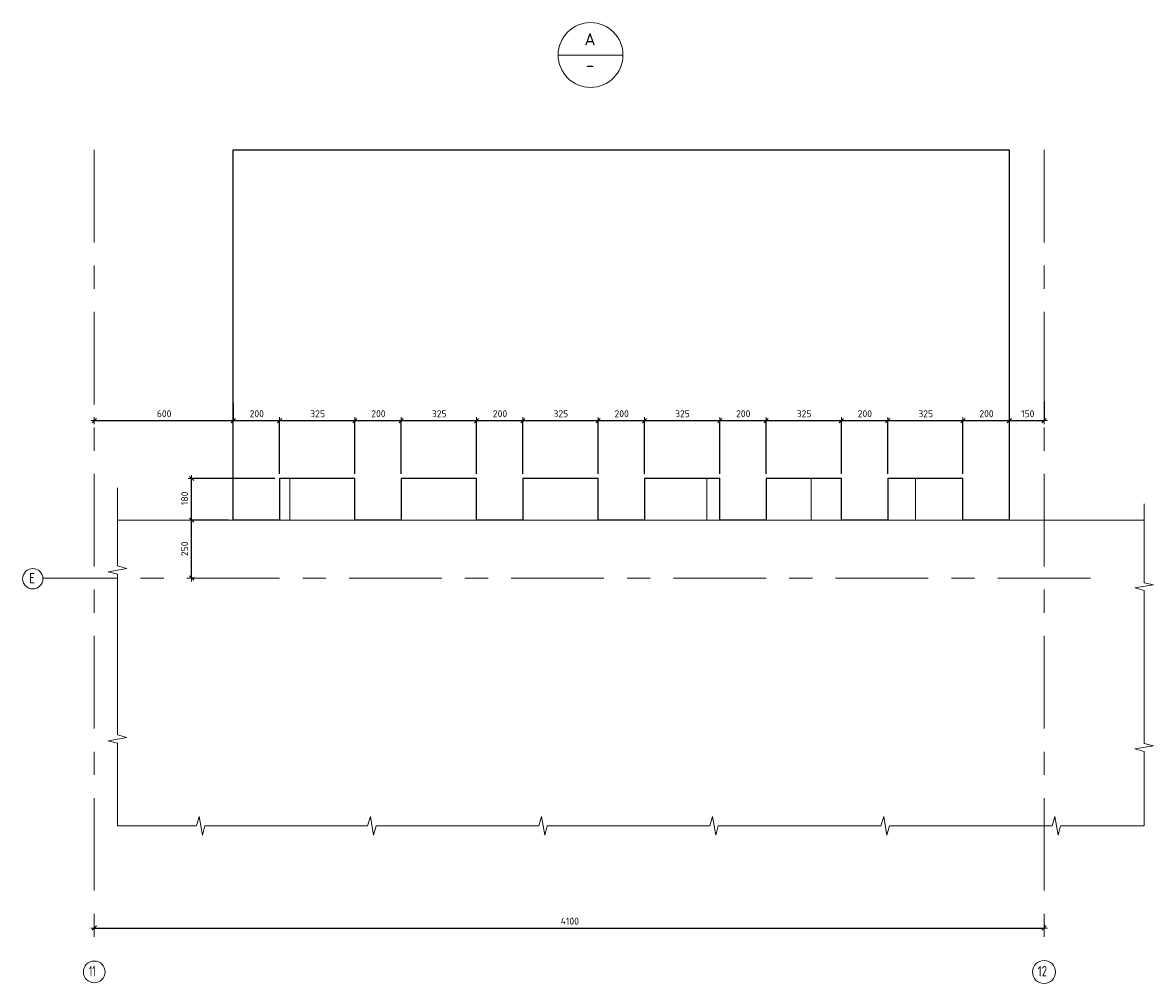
# Model space of a CAD drawing. Header units: metres. Extents: x -38 to 97, y -15 to 21.
# Tile 13 of 114: x 72.65 to 77.53, y -7.85 to -3.7. Entities that reach past the tile are written whole.
import ezdxf

# ---------------------------------------------------------------- set-up
doc = ezdxf.new("R2010")
doc.units = ezdxf.units.M
doc.header["$PDMODE"] = 65
doc.linetypes.add('______11', pattern=[0.5, 0.4, -0.05, 0, -0.05])
doc.linetypes.add('______5', pattern=[1.1, 0.8, -0.1, 0.1, -0.1])
for name, color, linetype, lineweight in [('XR$5$Общий слой (1)_1', 7, 'Continuous', 13), ('XR$5$Осевая линия (1)', 7, '______5', 13), ('XR$5$Перекрытие (1)', 7, 'Continuous', 35), ('XR$5$Размерная линия (1)', 7, 'Continuous', 13)]:
    doc.layers.add(name, color=color, linetype=linetype, lineweight=lineweight)
doc.styles.add('ISOCPEUR', font='txt')
doc.dimstyles.new('DIMSTYLE_24', dxfattribs={"dimtxt": 0.03, "dimasz": 0.03, "dimexe": 0, "dimexo": 0, "dimgap": 0.015, "dimtad": 2, "dimdec": 0, "dimlfac": 1000, "dimrnd": 5, "dimzin": 12, "dimdsep": 46, "dimtxsty": 'ISOCPEUR', "dimblk1": 'ALL_ML_STRICH', "dimblk2": 'ALL_ML_STRICH', "dimsah": 1, "dimcen": 0, "dimclrd": 7, "dimclre": 256, "dimclrt": 7, "dimadec": 0, "dimazin": 0, "dimtfac": 1, "dimtdec": 0, "dimtix": 1, "dimtmove": 2, "dimatfit": 3, "dimfxl": 0, "dimtzin": 0, "dimlwd": 0, "dimlwe": -3, "dimarcsym": 0})
pattern_1 = [(0, (0.45, 0.45), (0.225, 0.225), [0.225, -0.225]), (90, (0.45, 0.45), (-0.225, 0.225), [0.225, -0.225])]

# ---------------------------------------------------------------- blocks, each defined once
blk = doc.blocks.new('ЭЛЕМЕНТ_УЗОРА_18')
at = {"color": 7, "linetype": 'Continuous', "lineweight": 13, "transparency": 33554687}
for p, q in [((73.0556, -5.7099), (73.0556, -5.7099)), ((73.0556, -7.1699), (73.0556, -7.1699)), ((77.4875, -7.1699), (77.4875, -7.1699)), ((77.4875, -7.1699), (77.4875, -7.1699))]:
    blk.add_line(p, q, dxfattribs=at)
for points in [[(73.0556, -6.4399), (73.0556, -6.0829), (73.0156, -6.0727), (73.0956, -6.0588), (73.0556, -6.0472), (73.0556, -5.7099)], [(77.4875, -5.7799), (77.4875, -6.1198), (77.5275, -6.1295), (77.4475, -6.1427), (77.4875, -6.1538), (77.4875, -6.4749)], [(73.0556, -7.1699), (73.0556, -7.1699), (73.0556, -6.8129), (73.0156, -6.8027), (73.0956, -6.7888), (73.0556, -6.7772), (73.0556, -6.4399)], [(77.4875, -6.4749), (77.4875, -6.8148), (77.5275, -6.8245), (77.4475, -6.8377), (77.4875, -6.8488), (77.4875, -7.1699)], [(73.7943, -7.1699), (73.4331, -7.1699), (73.4227, -7.2099), (73.4087, -7.1299), (73.3969, -7.1699), (73.0556, -7.1699)], [(74.5329, -7.1699), (74.1717, -7.1699), (74.1614, -7.2099), (74.1473, -7.1299), (74.1355, -7.1699), (73.7943, -7.1699)], [(75.2716, -7.1699), (74.9104, -7.1699), (74.9, -7.2099), (74.886, -7.1299), (74.8742, -7.1699), (74.5329, -7.1699)], [(76.0102, -7.1699), (75.649, -7.1699), (75.6387, -7.2099), (75.6246, -7.1299), (75.6128, -7.1699), (75.2716, -7.1699)], [(76.7489, -7.1699), (76.3877, -7.1699), (76.3773, -7.2099), (76.3633, -7.1299), (76.3515, -7.1699), (76.0102, -7.1699)], [(77.4875, -7.1699), (77.1263, -7.1699), (77.116, -7.2099), (77.1019, -7.1299), (77.0901, -7.1699), (76.7489, -7.1699)]]:
    blk.add_lwpolyline(points, dxfattribs=at)
blk = doc.blocks.new('ALL_ML_STRICH')
at = {"color": 0, "linetype": 'ByBlock', "lineweight": -2}
for p, q in [((-1, 0), (0.5, 0)), ((-0.3, -0.3), (0.3, 0.3)), ((0, -0.5), (0, 0.5))]:
    blk.add_line(p, q, dxfattribs=at)
blk = doc.blocks.new('*D351')
at = {"layer": 'DEFPOINTS', "color": 7, "linetype": 'Continuous', "lineweight": 13, "transparency": 33554687}
for p in [(72.9555, -7.6022), (72.9555, -7.6115), (77.0555, -7.5744)]:
    blk.add_point(p, dxfattribs=at)
at = {"layer": 'XR$5$Размерная линия (1)', "color": 9, "linetype": 'Continuous', "lineweight": -2, "true_color": 0xc7c7c7, "transparency": 33554687}
for p, q in [((72.9555, -7.6115), (72.9555, -7.6115)), ((77.0555, -7.5944), (77.0555, -7.6115))]:
    blk.add_line(p, q, dxfattribs=at)
at = {"layer": 'XR$5$Размерная линия (1)', "color": 7, "linetype": 'Continuous', "lineweight": -2, "transparency": 33554687}
blk.add_line((72.9555, -7.6115), (77.0555, -7.6115), dxfattribs=at)
at = {"layer": 'XR$5$Размерная линия (1)', "color": 7, "linetype": 'Continuous', "lineweight": 13, "transparency": 33554687, "xscale": 0.03, "yscale": 0.03, "zscale": 0.03, "rotation": 180}
blk.add_blockref('ALL_ML_STRICH', (72.9555, -7.6115), dxfattribs=at)
at = {"layer": 'XR$5$Размерная линия (1)', "color": 7, "linetype": 'Continuous', "lineweight": 13, "transparency": 33554687, "xscale": 0.03, "yscale": 0.03, "zscale": 0.03}
blk.add_blockref('ALL_ML_STRICH', (77.0555, -7.6115), dxfattribs=at)
at = {"layer": 'XR$5$Размерная линия (1)', "color": 7, "linetype": 'Continuous', "lineweight": 13, "transparency": 33554687, "insert": (75.0085, -7.5815), "char_height": 0.03, "width": 0.12, "attachment_point": 5, "style": 'ISOCPEUR'}
blk.add_mtext('\\A1;{4100}', dxfattribs=at)
blk = doc.blocks.new('*D417')
at = {"layer": 'DEFPOINTS', "color": 7, "linetype": 'Continuous', "lineweight": 13, "transparency": 33554687}
for p in [(73.5556, -5.8499), (73.3756, -6.0999), (73.409, -6.0999)]:
    blk.add_point(p, dxfattribs=at)
at = {"layer": 'XR$5$Размерная линия (1)', "color": 9, "linetype": 'Continuous', "lineweight": -2, "true_color": 0xc7c7c7, "transparency": 33554687}
for p, q in [((73.5356, -5.8499), (73.3756, -5.8499)), ((73.389, -6.0999), (73.3756, -6.0999))]:
    blk.add_line(p, q, dxfattribs=at)
at = {"layer": 'XR$5$Размерная линия (1)', "color": 7, "linetype": 'Continuous', "lineweight": -2, "transparency": 33554687}
blk.add_line((73.3756, -6.0999), (73.3756, -5.8499), dxfattribs=at)
at = {"layer": 'XR$5$Размерная линия (1)', "color": 7, "linetype": 'Continuous', "lineweight": 13, "transparency": 33554687, "xscale": 0.03, "yscale": 0.03, "zscale": 0.03}
for p, rotation in [((73.3756, -5.8499), 90), ((73.3756, -6.0999), 270)]:
    blk.add_blockref('ALL_ML_STRICH', p, dxfattribs=dict(at, rotation=rotation))
at = {"layer": 'XR$5$Размерная линия (1)', "color": 7, "linetype": 'Continuous', "lineweight": 13, "transparency": 33554687, "insert": (73.3456, -5.9734), "char_height": 0.03, "width": 0.09, "attachment_point": 5, "rotation": 90, "style": 'ISOCPEUR'}
blk.add_mtext('\\A1;{250}', dxfattribs=at)
blk = doc.blocks.new('*D418')
at = {"layer": 'DEFPOINTS', "color": 7, "linetype": 'Continuous', "lineweight": 13, "transparency": 33554687}
for p in [(73.7556, -5.6699), (73.3756, -5.8499), (73.5556, -5.8499)]:
    blk.add_point(p, dxfattribs=at)
at = {"layer": 'XR$5$Размерная линия (1)', "color": 9, "linetype": 'Continuous', "lineweight": -2, "true_color": 0xc7c7c7, "transparency": 33554687}
for p, q in [((73.7356, -5.6699), (73.3756, -5.6699)), ((73.5356, -5.8499), (73.3756, -5.8499))]:
    blk.add_line(p, q, dxfattribs=at)
at = {"layer": 'XR$5$Размерная линия (1)', "color": 7, "linetype": 'Continuous', "lineweight": -2, "transparency": 33554687}
blk.add_line((73.3756, -5.8499), (73.3756, -5.6699), dxfattribs=at)
at = {"layer": 'XR$5$Размерная линия (1)', "color": 7, "linetype": 'Continuous', "lineweight": 13, "transparency": 33554687, "xscale": 0.03, "yscale": 0.03, "zscale": 0.03}
for p, rotation in [((73.3756, -5.6699), 90), ((73.3756, -5.8499), 270)]:
    blk.add_blockref('ALL_ML_STRICH', p, dxfattribs=dict(at, rotation=rotation))
at = {"layer": 'XR$5$Размерная линия (1)', "color": 7, "linetype": 'Continuous', "lineweight": 13, "transparency": 33554687, "insert": (73.3456, -5.7554), "char_height": 0.03, "width": 0.09, "attachment_point": 5, "rotation": 90, "style": 'ISOCPEUR'}
blk.add_mtext('\\A1;{180}', dxfattribs=at)
blk = doc.blocks.new('*D419')
at = {"layer": 'DEFPOINTS', "color": 7, "linetype": 'Continuous', "lineweight": 13, "transparency": 33554687}
for p in [(72.9555, -5.3222), (73.5556, -5.3665), (72.9555, -5.42)]:
    blk.add_point(p, dxfattribs=at)
at = {"layer": 'XR$5$Размерная линия (1)', "color": 9, "linetype": 'Continuous', "lineweight": -2, "true_color": 0xc7c7c7, "transparency": 33554687}
for p, q in [((73.5556, -5.3465), (73.5556, -5.42)), ((72.9555, -5.42), (72.9555, -5.42))]:
    blk.add_line(p, q, dxfattribs=at)
at = {"layer": 'XR$5$Размерная линия (1)', "color": 7, "linetype": 'Continuous', "lineweight": -2, "transparency": 33554687}
blk.add_line((72.9555, -5.42), (73.5556, -5.42), dxfattribs=at)
at = {"layer": 'XR$5$Размерная линия (1)', "color": 7, "linetype": 'Continuous', "lineweight": 13, "transparency": 33554687, "xscale": 0.03, "yscale": 0.03, "zscale": 0.03, "rotation": 180}
blk.add_blockref('ALL_ML_STRICH', (72.9555, -5.42), dxfattribs=at)
at = {"layer": 'XR$5$Размерная линия (1)', "color": 7, "linetype": 'Continuous', "lineweight": 13, "transparency": 33554687, "xscale": 0.03, "yscale": 0.03, "zscale": 0.03}
blk.add_blockref('ALL_ML_STRICH', (73.5556, -5.42), dxfattribs=at)
at = {"layer": 'XR$5$Размерная линия (1)', "color": 7, "linetype": 'Continuous', "lineweight": 13, "transparency": 33554687, "insert": (73.2571, -5.39), "char_height": 0.03, "width": 0.09, "attachment_point": 5, "style": 'ISOCPEUR'}
blk.add_mtext('\\A1;{600}', dxfattribs=at)
blk = doc.blocks.new('*D420')
at = {"layer": 'DEFPOINTS', "color": 7, "linetype": 'Continuous', "lineweight": 13, "transparency": 33554687}
for p in [(73.5556, -5.3665), (73.5556, -5.42), (73.7556, -5.6699)]:
    blk.add_point(p, dxfattribs=at)
at = {"layer": 'XR$5$Размерная линия (1)', "color": 9, "linetype": 'Continuous', "lineweight": -2, "true_color": 0xc7c7c7, "transparency": 33554687}
for p, q in [((73.5556, -5.3465), (73.5556, -5.42)), ((73.7556, -5.6499), (73.7556, -5.42))]:
    blk.add_line(p, q, dxfattribs=at)
at = {"layer": 'XR$5$Размерная линия (1)', "color": 7, "linetype": 'Continuous', "lineweight": -2, "transparency": 33554687}
blk.add_line((73.5556, -5.42), (73.7556, -5.42), dxfattribs=at)
at = {"layer": 'XR$5$Размерная линия (1)', "color": 7, "linetype": 'Continuous', "lineweight": 13, "transparency": 33554687, "xscale": 0.03, "yscale": 0.03, "zscale": 0.03, "rotation": 180}
blk.add_blockref('ALL_ML_STRICH', (73.5556, -5.42), dxfattribs=at)
at = {"layer": 'XR$5$Размерная линия (1)', "color": 7, "linetype": 'Continuous', "lineweight": 13, "transparency": 33554687, "xscale": 0.03, "yscale": 0.03, "zscale": 0.03}
blk.add_blockref('ALL_ML_STRICH', (73.7556, -5.42), dxfattribs=at)
at = {"layer": 'XR$5$Размерная линия (1)', "color": 7, "linetype": 'Continuous', "lineweight": 13, "transparency": 33554687, "insert": (73.6571, -5.39), "char_height": 0.03, "width": 0.09, "attachment_point": 5, "style": 'ISOCPEUR'}
blk.add_mtext('\\A1;{200}', dxfattribs=at)
blk = doc.blocks.new('*D421')
at = {"layer": 'DEFPOINTS', "color": 7, "linetype": 'Continuous', "lineweight": 13, "transparency": 33554687}
for p in [(73.7556, -5.42), (73.7556, -5.6699), (74.0806, -5.6699)]:
    blk.add_point(p, dxfattribs=at)
at = {"layer": 'XR$5$Размерная линия (1)', "color": 9, "linetype": 'Continuous', "lineweight": -2, "true_color": 0xc7c7c7, "transparency": 33554687}
for p, q in [((73.7556, -5.6499), (73.7556, -5.42)), ((74.0806, -5.6499), (74.0806, -5.42))]:
    blk.add_line(p, q, dxfattribs=at)
at = {"layer": 'XR$5$Размерная линия (1)', "color": 7, "linetype": 'Continuous', "lineweight": -2, "transparency": 33554687}
blk.add_line((73.7556, -5.42), (74.0806, -5.42), dxfattribs=at)
at = {"layer": 'XR$5$Размерная линия (1)', "color": 7, "linetype": 'Continuous', "lineweight": 13, "transparency": 33554687, "xscale": 0.03, "yscale": 0.03, "zscale": 0.03, "rotation": 180}
blk.add_blockref('ALL_ML_STRICH', (73.7556, -5.42), dxfattribs=at)
at = {"layer": 'XR$5$Размерная линия (1)', "color": 7, "linetype": 'Continuous', "lineweight": 13, "transparency": 33554687, "xscale": 0.03, "yscale": 0.03, "zscale": 0.03}
blk.add_blockref('ALL_ML_STRICH', (74.0806, -5.42), dxfattribs=at)
at = {"layer": 'XR$5$Размерная линия (1)', "color": 7, "linetype": 'Continuous', "lineweight": 13, "transparency": 33554687, "insert": (73.9196, -5.39), "char_height": 0.03, "width": 0.09, "attachment_point": 5, "style": 'ISOCPEUR'}
blk.add_mtext('\\A1;{325}', dxfattribs=at)
blk = doc.blocks.new('*D422')
at = {"layer": 'DEFPOINTS', "color": 7, "linetype": 'Continuous', "lineweight": 13, "transparency": 33554687}
for p in [(74.0806, -5.42), (74.0806, -5.6699), (74.2806, -5.6699)]:
    blk.add_point(p, dxfattribs=at)
at = {"layer": 'XR$5$Размерная линия (1)', "color": 9, "linetype": 'Continuous', "lineweight": -2, "true_color": 0xc7c7c7, "transparency": 33554687}
for p, q in [((74.0806, -5.6499), (74.0806, -5.42)), ((74.2806, -5.6499), (74.2806, -5.42))]:
    blk.add_line(p, q, dxfattribs=at)
at = {"layer": 'XR$5$Размерная линия (1)', "color": 7, "linetype": 'Continuous', "lineweight": -2, "transparency": 33554687}
blk.add_line((74.0806, -5.42), (74.2806, -5.42), dxfattribs=at)
at = {"layer": 'XR$5$Размерная линия (1)', "color": 7, "linetype": 'Continuous', "lineweight": 13, "transparency": 33554687, "xscale": 0.03, "yscale": 0.03, "zscale": 0.03, "rotation": 180}
blk.add_blockref('ALL_ML_STRICH', (74.0806, -5.42), dxfattribs=at)
at = {"layer": 'XR$5$Размерная линия (1)', "color": 7, "linetype": 'Continuous', "lineweight": 13, "transparency": 33554687, "xscale": 0.03, "yscale": 0.03, "zscale": 0.03}
blk.add_blockref('ALL_ML_STRICH', (74.2806, -5.42), dxfattribs=at)
at = {"layer": 'XR$5$Размерная линия (1)', "color": 7, "linetype": 'Continuous', "lineweight": 13, "transparency": 33554687, "insert": (74.1821, -5.39), "char_height": 0.03, "width": 0.09, "attachment_point": 5, "style": 'ISOCPEUR'}
blk.add_mtext('\\A1;{200}', dxfattribs=at)
blk = doc.blocks.new('*D423')
at = {"layer": 'DEFPOINTS', "color": 7, "linetype": 'Continuous', "lineweight": 13, "transparency": 33554687}
for p in [(74.2806, -5.42), (74.2806, -5.6699), (74.6056, -5.6699)]:
    blk.add_point(p, dxfattribs=at)
at = {"layer": 'XR$5$Размерная линия (1)', "color": 9, "linetype": 'Continuous', "lineweight": -2, "true_color": 0xc7c7c7, "transparency": 33554687}
for p, q in [((74.2806, -5.6499), (74.2806, -5.42)), ((74.6056, -5.6499), (74.6056, -5.42))]:
    blk.add_line(p, q, dxfattribs=at)
at = {"layer": 'XR$5$Размерная линия (1)', "color": 7, "linetype": 'Continuous', "lineweight": -2, "transparency": 33554687}
blk.add_line((74.2806, -5.42), (74.6056, -5.42), dxfattribs=at)
at = {"layer": 'XR$5$Размерная линия (1)', "color": 7, "linetype": 'Continuous', "lineweight": 13, "transparency": 33554687, "xscale": 0.03, "yscale": 0.03, "zscale": 0.03, "rotation": 180}
blk.add_blockref('ALL_ML_STRICH', (74.2806, -5.42), dxfattribs=at)
at = {"layer": 'XR$5$Размерная линия (1)', "color": 7, "linetype": 'Continuous', "lineweight": 13, "transparency": 33554687, "xscale": 0.03, "yscale": 0.03, "zscale": 0.03}
blk.add_blockref('ALL_ML_STRICH', (74.6056, -5.42), dxfattribs=at)
at = {"layer": 'XR$5$Размерная линия (1)', "color": 7, "linetype": 'Continuous', "lineweight": 13, "transparency": 33554687, "insert": (74.4446, -5.39), "char_height": 0.03, "width": 0.09, "attachment_point": 5, "style": 'ISOCPEUR'}
blk.add_mtext('\\A1;{325}', dxfattribs=at)
blk = doc.blocks.new('*D424')
at = {"layer": 'DEFPOINTS', "color": 7, "linetype": 'Continuous', "lineweight": 13, "transparency": 33554687}
for p in [(74.6056, -5.42), (74.6056, -5.6699), (74.8056, -5.6699)]:
    blk.add_point(p, dxfattribs=at)
at = {"layer": 'XR$5$Размерная линия (1)', "color": 9, "linetype": 'Continuous', "lineweight": -2, "true_color": 0xc7c7c7, "transparency": 33554687}
for p, q in [((74.6056, -5.6499), (74.6056, -5.42)), ((74.8056, -5.6499), (74.8056, -5.42))]:
    blk.add_line(p, q, dxfattribs=at)
at = {"layer": 'XR$5$Размерная линия (1)', "color": 7, "linetype": 'Continuous', "lineweight": -2, "transparency": 33554687}
blk.add_line((74.6056, -5.42), (74.8056, -5.42), dxfattribs=at)
at = {"layer": 'XR$5$Размерная линия (1)', "color": 7, "linetype": 'Continuous', "lineweight": 13, "transparency": 33554687, "xscale": 0.03, "yscale": 0.03, "zscale": 0.03, "rotation": 180}
blk.add_blockref('ALL_ML_STRICH', (74.6056, -5.42), dxfattribs=at)
at = {"layer": 'XR$5$Размерная линия (1)', "color": 7, "linetype": 'Continuous', "lineweight": 13, "transparency": 33554687, "xscale": 0.03, "yscale": 0.03, "zscale": 0.03}
blk.add_blockref('ALL_ML_STRICH', (74.8056, -5.42), dxfattribs=at)
at = {"layer": 'XR$5$Размерная линия (1)', "color": 7, "linetype": 'Continuous', "lineweight": 13, "transparency": 33554687, "insert": (74.7071, -5.39), "char_height": 0.03, "width": 0.09, "attachment_point": 5, "style": 'ISOCPEUR'}
blk.add_mtext('\\A1;{200}', dxfattribs=at)
blk = doc.blocks.new('*D425')
at = {"layer": 'DEFPOINTS', "color": 7, "linetype": 'Continuous', "lineweight": 13, "transparency": 33554687}
for p in [(74.8056, -5.42), (74.8056, -5.6699), (75.1306, -5.6699)]:
    blk.add_point(p, dxfattribs=at)
at = {"layer": 'XR$5$Размерная линия (1)', "color": 9, "linetype": 'Continuous', "lineweight": -2, "true_color": 0xc7c7c7, "transparency": 33554687}
for p, q in [((74.8056, -5.6499), (74.8056, -5.42)), ((75.1306, -5.6499), (75.1306, -5.42))]:
    blk.add_line(p, q, dxfattribs=at)
at = {"layer": 'XR$5$Размерная линия (1)', "color": 7, "linetype": 'Continuous', "lineweight": -2, "transparency": 33554687}
blk.add_line((74.8056, -5.42), (75.1306, -5.42), dxfattribs=at)
at = {"layer": 'XR$5$Размерная линия (1)', "color": 7, "linetype": 'Continuous', "lineweight": 13, "transparency": 33554687, "xscale": 0.03, "yscale": 0.03, "zscale": 0.03, "rotation": 180}
blk.add_blockref('ALL_ML_STRICH', (74.8056, -5.42), dxfattribs=at)
at = {"layer": 'XR$5$Размерная линия (1)', "color": 7, "linetype": 'Continuous', "lineweight": 13, "transparency": 33554687, "xscale": 0.03, "yscale": 0.03, "zscale": 0.03}
blk.add_blockref('ALL_ML_STRICH', (75.1306, -5.42), dxfattribs=at)
at = {"layer": 'XR$5$Размерная линия (1)', "color": 7, "linetype": 'Continuous', "lineweight": 13, "transparency": 33554687, "insert": (74.9696, -5.39), "char_height": 0.03, "width": 0.09, "attachment_point": 5, "style": 'ISOCPEUR'}
blk.add_mtext('\\A1;{325}', dxfattribs=at)
blk = doc.blocks.new('*D426')
at = {"layer": 'DEFPOINTS', "color": 7, "linetype": 'Continuous', "lineweight": 13, "transparency": 33554687}
for p in [(75.1306, -5.42), (75.1306, -5.6699), (75.3306, -5.6699)]:
    blk.add_point(p, dxfattribs=at)
at = {"layer": 'XR$5$Размерная линия (1)', "color": 9, "linetype": 'Continuous', "lineweight": -2, "true_color": 0xc7c7c7, "transparency": 33554687}
for p, q in [((75.1306, -5.6499), (75.1306, -5.42)), ((75.3306, -5.6499), (75.3306, -5.42))]:
    blk.add_line(p, q, dxfattribs=at)
at = {"layer": 'XR$5$Размерная линия (1)', "color": 7, "linetype": 'Continuous', "lineweight": -2, "transparency": 33554687}
blk.add_line((75.1306, -5.42), (75.3306, -5.42), dxfattribs=at)
at = {"layer": 'XR$5$Размерная линия (1)', "color": 7, "linetype": 'Continuous', "lineweight": 13, "transparency": 33554687, "xscale": 0.03, "yscale": 0.03, "zscale": 0.03, "rotation": 180}
blk.add_blockref('ALL_ML_STRICH', (75.1306, -5.42), dxfattribs=at)
at = {"layer": 'XR$5$Размерная линия (1)', "color": 7, "linetype": 'Continuous', "lineweight": 13, "transparency": 33554687, "xscale": 0.03, "yscale": 0.03, "zscale": 0.03}
blk.add_blockref('ALL_ML_STRICH', (75.3306, -5.42), dxfattribs=at)
at = {"layer": 'XR$5$Размерная линия (1)', "color": 7, "linetype": 'Continuous', "lineweight": 13, "transparency": 33554687, "insert": (75.2321, -5.39), "char_height": 0.03, "width": 0.09, "attachment_point": 5, "style": 'ISOCPEUR'}
blk.add_mtext('\\A1;{200}', dxfattribs=at)
blk = doc.blocks.new('*D427')
at = {"layer": 'DEFPOINTS', "color": 7, "linetype": 'Continuous', "lineweight": 13, "transparency": 33554687}
for p in [(75.3306, -5.42), (75.3306, -5.6699), (75.6556, -5.6699)]:
    blk.add_point(p, dxfattribs=at)
at = {"layer": 'XR$5$Размерная линия (1)', "color": 9, "linetype": 'Continuous', "lineweight": -2, "true_color": 0xc7c7c7, "transparency": 33554687}
for p, q in [((75.3306, -5.6499), (75.3306, -5.42)), ((75.6556, -5.6499), (75.6556, -5.42))]:
    blk.add_line(p, q, dxfattribs=at)
at = {"layer": 'XR$5$Размерная линия (1)', "color": 7, "linetype": 'Continuous', "lineweight": -2, "transparency": 33554687}
blk.add_line((75.3306, -5.42), (75.6556, -5.42), dxfattribs=at)
at = {"layer": 'XR$5$Размерная линия (1)', "color": 7, "linetype": 'Continuous', "lineweight": 13, "transparency": 33554687, "xscale": 0.03, "yscale": 0.03, "zscale": 0.03, "rotation": 180}
blk.add_blockref('ALL_ML_STRICH', (75.3306, -5.42), dxfattribs=at)
at = {"layer": 'XR$5$Размерная линия (1)', "color": 7, "linetype": 'Continuous', "lineweight": 13, "transparency": 33554687, "xscale": 0.03, "yscale": 0.03, "zscale": 0.03}
blk.add_blockref('ALL_ML_STRICH', (75.6556, -5.42), dxfattribs=at)
at = {"layer": 'XR$5$Размерная линия (1)', "color": 7, "linetype": 'Continuous', "lineweight": 13, "transparency": 33554687, "insert": (75.4946, -5.39), "char_height": 0.03, "width": 0.09, "attachment_point": 5, "style": 'ISOCPEUR'}
blk.add_mtext('\\A1;{325}', dxfattribs=at)
blk = doc.blocks.new('*D428')
at = {"layer": 'DEFPOINTS', "color": 7, "linetype": 'Continuous', "lineweight": 13, "transparency": 33554687}
for p in [(75.6556, -5.42), (75.6556, -5.6699), (75.8556, -5.6699)]:
    blk.add_point(p, dxfattribs=at)
at = {"layer": 'XR$5$Размерная линия (1)', "color": 9, "linetype": 'Continuous', "lineweight": -2, "true_color": 0xc7c7c7, "transparency": 33554687}
for p, q in [((75.6556, -5.6499), (75.6556, -5.42)), ((75.8556, -5.6499), (75.8556, -5.42))]:
    blk.add_line(p, q, dxfattribs=at)
at = {"layer": 'XR$5$Размерная линия (1)', "color": 7, "linetype": 'Continuous', "lineweight": -2, "transparency": 33554687}
blk.add_line((75.6556, -5.42), (75.8556, -5.42), dxfattribs=at)
at = {"layer": 'XR$5$Размерная линия (1)', "color": 7, "linetype": 'Continuous', "lineweight": 13, "transparency": 33554687, "xscale": 0.03, "yscale": 0.03, "zscale": 0.03, "rotation": 180}
blk.add_blockref('ALL_ML_STRICH', (75.6556, -5.42), dxfattribs=at)
at = {"layer": 'XR$5$Размерная линия (1)', "color": 7, "linetype": 'Continuous', "lineweight": 13, "transparency": 33554687, "xscale": 0.03, "yscale": 0.03, "zscale": 0.03}
blk.add_blockref('ALL_ML_STRICH', (75.8556, -5.42), dxfattribs=at)
at = {"layer": 'XR$5$Размерная линия (1)', "color": 7, "linetype": 'Continuous', "lineweight": 13, "transparency": 33554687, "insert": (75.7571, -5.39), "char_height": 0.03, "width": 0.09, "attachment_point": 5, "style": 'ISOCPEUR'}
blk.add_mtext('\\A1;{200}', dxfattribs=at)
blk = doc.blocks.new('*D429')
at = {"layer": 'DEFPOINTS', "color": 7, "linetype": 'Continuous', "lineweight": 13, "transparency": 33554687}
for p in [(75.8556, -5.42), (75.8556, -5.6699), (76.1806, -5.6699)]:
    blk.add_point(p, dxfattribs=at)
at = {"layer": 'XR$5$Размерная линия (1)', "color": 9, "linetype": 'Continuous', "lineweight": -2, "true_color": 0xc7c7c7, "transparency": 33554687}
for p, q in [((75.8556, -5.6499), (75.8556, -5.42)), ((76.1806, -5.6499), (76.1806, -5.42))]:
    blk.add_line(p, q, dxfattribs=at)
at = {"layer": 'XR$5$Размерная линия (1)', "color": 7, "linetype": 'Continuous', "lineweight": -2, "transparency": 33554687}
blk.add_line((75.8556, -5.42), (76.1806, -5.42), dxfattribs=at)
at = {"layer": 'XR$5$Размерная линия (1)', "color": 7, "linetype": 'Continuous', "lineweight": 13, "transparency": 33554687, "xscale": 0.03, "yscale": 0.03, "zscale": 0.03, "rotation": 180}
blk.add_blockref('ALL_ML_STRICH', (75.8556, -5.42), dxfattribs=at)
at = {"layer": 'XR$5$Размерная линия (1)', "color": 7, "linetype": 'Continuous', "lineweight": 13, "transparency": 33554687, "xscale": 0.03, "yscale": 0.03, "zscale": 0.03}
blk.add_blockref('ALL_ML_STRICH', (76.1806, -5.42), dxfattribs=at)
at = {"layer": 'XR$5$Размерная линия (1)', "color": 7, "linetype": 'Continuous', "lineweight": 13, "transparency": 33554687, "insert": (76.0196, -5.39), "char_height": 0.03, "width": 0.09, "attachment_point": 5, "style": 'ISOCPEUR'}
blk.add_mtext('\\A1;{325}', dxfattribs=at)
blk = doc.blocks.new('*D430')
at = {"layer": 'DEFPOINTS', "color": 7, "linetype": 'Continuous', "lineweight": 13, "transparency": 33554687}
for p in [(76.1806, -5.42), (76.1806, -5.6699), (76.3806, -5.6699)]:
    blk.add_point(p, dxfattribs=at)
at = {"layer": 'XR$5$Размерная линия (1)', "color": 9, "linetype": 'Continuous', "lineweight": -2, "true_color": 0xc7c7c7, "transparency": 33554687}
for p, q in [((76.1806, -5.6499), (76.1806, -5.42)), ((76.3806, -5.6499), (76.3806, -5.42))]:
    blk.add_line(p, q, dxfattribs=at)
at = {"layer": 'XR$5$Размерная линия (1)', "color": 7, "linetype": 'Continuous', "lineweight": -2, "transparency": 33554687}
blk.add_line((76.1806, -5.42), (76.3806, -5.42), dxfattribs=at)
at = {"layer": 'XR$5$Размерная линия (1)', "color": 7, "linetype": 'Continuous', "lineweight": 13, "transparency": 33554687, "xscale": 0.03, "yscale": 0.03, "zscale": 0.03, "rotation": 180}
blk.add_blockref('ALL_ML_STRICH', (76.1806, -5.42), dxfattribs=at)
at = {"layer": 'XR$5$Размерная линия (1)', "color": 7, "linetype": 'Continuous', "lineweight": 13, "transparency": 33554687, "xscale": 0.03, "yscale": 0.03, "zscale": 0.03}
blk.add_blockref('ALL_ML_STRICH', (76.3806, -5.42), dxfattribs=at)
at = {"layer": 'XR$5$Размерная линия (1)', "color": 7, "linetype": 'Continuous', "lineweight": 13, "transparency": 33554687, "insert": (76.2821, -5.39), "char_height": 0.03, "width": 0.09, "attachment_point": 5, "style": 'ISOCPEUR'}
blk.add_mtext('\\A1;{200}', dxfattribs=at)
blk = doc.blocks.new('*D431')
at = {"layer": 'DEFPOINTS', "color": 7, "linetype": 'Continuous', "lineweight": 13, "transparency": 33554687}
for p in [(76.3806, -5.42), (76.3806, -5.6699), (76.7056, -5.6699)]:
    blk.add_point(p, dxfattribs=at)
at = {"layer": 'XR$5$Размерная линия (1)', "color": 9, "linetype": 'Continuous', "lineweight": -2, "true_color": 0xc7c7c7, "transparency": 33554687}
for p, q in [((76.3806, -5.6499), (76.3806, -5.42)), ((76.7056, -5.6499), (76.7056, -5.42))]:
    blk.add_line(p, q, dxfattribs=at)
at = {"layer": 'XR$5$Размерная линия (1)', "color": 7, "linetype": 'Continuous', "lineweight": -2, "transparency": 33554687}
blk.add_line((76.3806, -5.42), (76.7056, -5.42), dxfattribs=at)
at = {"layer": 'XR$5$Размерная линия (1)', "color": 7, "linetype": 'Continuous', "lineweight": 13, "transparency": 33554687, "xscale": 0.03, "yscale": 0.03, "zscale": 0.03, "rotation": 180}
blk.add_blockref('ALL_ML_STRICH', (76.3806, -5.42), dxfattribs=at)
at = {"layer": 'XR$5$Размерная линия (1)', "color": 7, "linetype": 'Continuous', "lineweight": 13, "transparency": 33554687, "xscale": 0.03, "yscale": 0.03, "zscale": 0.03}
blk.add_blockref('ALL_ML_STRICH', (76.7056, -5.42), dxfattribs=at)
at = {"layer": 'XR$5$Размерная линия (1)', "color": 7, "linetype": 'Continuous', "lineweight": 13, "transparency": 33554687, "insert": (76.5446, -5.39), "char_height": 0.03, "width": 0.09, "attachment_point": 5, "style": 'ISOCPEUR'}
blk.add_mtext('\\A1;{325}', dxfattribs=at)
blk = doc.blocks.new('*D432')
at = {"layer": 'DEFPOINTS', "color": 7, "linetype": 'Continuous', "lineweight": 13, "transparency": 33554687}
for p in [(76.9056, -5.4156), (76.7056, -5.42), (76.7056, -5.6699)]:
    blk.add_point(p, dxfattribs=at)
at = {"layer": 'XR$5$Размерная линия (1)', "color": 9, "linetype": 'Continuous', "lineweight": -2, "true_color": 0xc7c7c7, "transparency": 33554687}
for p, q in [((76.9056, -5.3956), (76.9056, -5.42)), ((76.7056, -5.6499), (76.7056, -5.42))]:
    blk.add_line(p, q, dxfattribs=at)
at = {"layer": 'XR$5$Размерная линия (1)', "color": 7, "linetype": 'Continuous', "lineweight": -2, "transparency": 33554687}
blk.add_line((76.7056, -5.42), (76.9056, -5.42), dxfattribs=at)
at = {"layer": 'XR$5$Размерная линия (1)', "color": 7, "linetype": 'Continuous', "lineweight": 13, "transparency": 33554687, "xscale": 0.03, "yscale": 0.03, "zscale": 0.03, "rotation": 180}
blk.add_blockref('ALL_ML_STRICH', (76.7056, -5.42), dxfattribs=at)
at = {"layer": 'XR$5$Размерная линия (1)', "color": 7, "linetype": 'Continuous', "lineweight": 13, "transparency": 33554687, "xscale": 0.03, "yscale": 0.03, "zscale": 0.03}
blk.add_blockref('ALL_ML_STRICH', (76.9056, -5.42), dxfattribs=at)
at = {"layer": 'XR$5$Размерная линия (1)', "color": 7, "linetype": 'Continuous', "lineweight": 13, "transparency": 33554687, "insert": (76.8071, -5.39), "char_height": 0.03, "width": 0.09, "attachment_point": 5, "style": 'ISOCPEUR'}
blk.add_mtext('\\A1;{200}', dxfattribs=at)
blk = doc.blocks.new('*D433')
at = {"layer": 'DEFPOINTS', "color": 7, "linetype": 'Continuous', "lineweight": 13, "transparency": 33554687}
for p in [(77.0555, -5.3567), (76.9056, -5.4156), (76.9056, -5.42)]:
    blk.add_point(p, dxfattribs=at)
at = {"layer": 'XR$5$Размерная линия (1)', "color": 9, "linetype": 'Continuous', "lineweight": -2, "true_color": 0xc7c7c7, "transparency": 33554687}
for p, q in [((77.0555, -5.3367), (77.0555, -5.42)), ((76.9056, -5.3956), (76.9056, -5.42))]:
    blk.add_line(p, q, dxfattribs=at)
at = {"layer": 'XR$5$Размерная линия (1)', "color": 7, "linetype": 'Continuous', "lineweight": -2, "transparency": 33554687}
blk.add_line((76.9056, -5.42), (77.0555, -5.42), dxfattribs=at)
at = {"layer": 'XR$5$Размерная линия (1)', "color": 7, "linetype": 'Continuous', "lineweight": 13, "transparency": 33554687, "xscale": 0.03, "yscale": 0.03, "zscale": 0.03, "rotation": 180}
blk.add_blockref('ALL_ML_STRICH', (76.9056, -5.42), dxfattribs=at)
at = {"layer": 'XR$5$Размерная линия (1)', "color": 7, "linetype": 'Continuous', "lineweight": 13, "transparency": 33554687, "xscale": 0.03, "yscale": 0.03, "zscale": 0.03}
blk.add_blockref('ALL_ML_STRICH', (77.0555, -5.42), dxfattribs=at)
at = {"layer": 'XR$5$Размерная линия (1)', "color": 7, "linetype": 'Continuous', "lineweight": 13, "transparency": 33554687, "insert": (76.9851, -5.39), "char_height": 0.03, "width": 0.09, "attachment_point": 5, "style": 'ISOCPEUR'}
blk.add_mtext('\\A1;{150}', dxfattribs=at)

msp = doc.modelspace()

# ---------------------------------------------------------------- hatches: boundary and pattern name
at = {"linetype": 'Continuous', "lineweight": 13, "transparency": 33554687}
h = msp.add_hatch(dxfattribs=at)
h.set_pattern_fill('____', scale=0.225, style=0, pattern_type=2)
h.set_pattern_definition(pattern_1)
h.paths.add_polyline_path([(74.0806, -5.6699), (73.7556, -5.6699), (73.7556, -5.8499), (74.0806, -5.8499)], flags=0)
h = msp.add_hatch(dxfattribs=at)
h.set_pattern_fill('____', scale=0.225, style=0, pattern_type=2)
h.set_pattern_definition(pattern_1)
h.paths.add_polyline_path([(74.6056, -5.6699), (74.2806, -5.6699), (74.2806, -5.8499), (74.6056, -5.8499)], flags=0)
h = msp.add_hatch(dxfattribs=at)
h.set_pattern_fill('____', scale=0.225, style=0, pattern_type=2)
h.set_pattern_definition(pattern_1)
h.paths.add_polyline_path([(75.1306, -5.6699), (74.8056, -5.6699), (74.8056, -5.8499), (75.1306, -5.8499)], flags=0)
h = msp.add_hatch(dxfattribs=at)
h.set_pattern_fill('____', scale=0.225, style=0, pattern_type=2)
h.set_pattern_definition(pattern_1)
h.paths.add_polyline_path([(75.6556, -5.6699), (75.3306, -5.6699), (75.3306, -5.8499), (75.6556, -5.8499)], flags=0)
h = msp.add_hatch(dxfattribs=at)
h.set_pattern_fill('____', scale=0.225, style=0, pattern_type=2)
h.set_pattern_definition(pattern_1)
h.paths.add_polyline_path([(76.1806, -5.6699), (75.8556, -5.6699), (75.8556, -5.8499), (76.1806, -5.8499)], flags=0)
h = msp.add_hatch(dxfattribs=at)
h.set_pattern_fill('____', scale=0.225, style=0, pattern_type=2)
h.set_pattern_definition(pattern_1)
h.paths.add_polyline_path([(76.7056, -5.6699), (76.3806, -5.6699), (76.3806, -5.8499), (76.7056, -5.8499)], flags=0)

# ---------------------------------------------------------------- linework, layer by layer
at = {"color": 7, "linetype": 'Continuous', "lineweight": 13, "transparency": 33554687}
msp.add_line((74.9579, -3.8407), (75.2379, -3.8407), dxfattribs=at)
msp.add_circle((75.0979, -3.8407), 0.14, dxfattribs=at)
at = {"layer": 'XR$5$Общий слой (1)_1', "color": 7, "linetype": 'Continuous', "lineweight": 13, "transparency": 33554687}
msp.add_line((73.0556, -5.8499), (77.4875, -5.8499), dxfattribs=at)
at = {"layer": 'XR$5$Осевая линия (1)', "color": 253, "linetype": '______11', "lineweight": 13, "true_color": 0xa0a0a0, "transparency": 33554687}
for p, q in [((72.9555, -4.2499), (72.9555, -7.7463)), ((77.0555, -4.2499), (77.0555, -7.7463)), ((77.2556, -6.0999), (72.7332, -6.0999))]:
    msp.add_line(p, q, dxfattribs=at)
at = {"layer": 'XR$5$Осевая линия (1)', "color": 7, "linetype": 'Continuous', "lineweight": 13, "transparency": 33554687}
for centre, radius in [((72.69, -6.1028), 0.0439), ((72.9556, -7.801), 0.047), ((77.0555, -7.801), 0.0496)]:
    msp.add_circle(centre, radius, dxfattribs=at)
at = {"layer": 'XR$5$Перекрытие (1)', "color": 7, "linetype": 'Continuous', "lineweight": 25, "transparency": 33554687}
for p, q in [((73.5556, -5.6699), (73.5556, -4.2499)), ((73.5556, -4.2499), (76.9056, -4.2499)), ((76.9056, -4.2499), (76.9056, -5.6699)), ((73.5556, -5.8499), (73.5556, -5.6699)), ((73.7556, -5.6699), (73.7556, -5.8499)), ((74.0806, -5.6699), (73.7556, -5.6699)), ((74.0806, -5.8499), (74.0806, -5.6699)), ((74.2806, -5.6699), (74.2806, -5.8499)), ((74.6056, -5.6699), (74.2806, -5.6699)), ((74.6056, -5.8499), (74.6056, -5.6699)), ((74.8056, -5.6699), (74.8056, -5.8499)), ((75.1306, -5.6699), (74.8056, -5.6699)), ((75.1306, -5.8499), (75.1306, -5.6699)), ((75.3306, -5.6699), (75.3306, -5.8499)), ((75.6556, -5.6699), (75.3306, -5.6699)), ((75.6556, -5.8499), (75.6556, -5.6699)), ((75.8556, -5.6699), (75.8556, -5.8499)), ((76.1806, -5.6699), (75.8556, -5.6699)), ((76.1806, -5.8499), (76.1806, -5.6699)), ((76.3806, -5.6699), (76.3806, -5.8499)), ((76.7056, -5.6699), (76.3806, -5.6699)), ((76.7056, -5.8499), (76.7056, -5.6699)), ((76.9056, -5.6699), (76.9056, -5.8499)), ((73.7556, -5.8499), (73.5556, -5.8499)), ((74.2806, -5.8499), (74.0806, -5.8499)), ((74.8056, -5.8499), (74.6056, -5.8499)), ((75.3306, -5.8499), (75.1306, -5.8499)), ((75.8556, -5.8499), (75.6556, -5.8499)), ((76.3806, -5.8499), (76.1806, -5.8499)), ((76.9056, -5.8499), (76.7056, -5.8499))]:
    msp.add_line(p, q, dxfattribs=at)

# ---------------------------------------------------------------- block references
at = {"color": 7, "linetype": 'Continuous', "lineweight": 13, "transparency": 33554687}
msp.add_blockref('ЭЛЕМЕНТ_УЗОРА_18', (0, 0), dxfattribs=at)

# ---------------------------------------------------------------- texts
at = {"color": 7, "linetype": 'Continuous', "lineweight": 13, "transparency": 33554687, "char_height": 0.0525, "attachment_point": 5, "style": 'ISOCPEUR'}
for s, insert, width in [('\\A1;{\\fISOCPEUR|i0|b0;\\H0.052500;\\W1.000000;\\C7;А}\\P', (75.0954, -3.7724), 0.068727), ('\\A1;{\\fISOCPEUR|i0|b0;\\H0.052500;\\W1.000000;\\C7;-}\\P', (75.0954, -3.8844), 0.057167)]:
    msp.add_mtext(s, dxfattribs=dict(at, insert=insert, width=width))
at = {"layer": 'XR$5$Осевая линия (1)', "color": 7, "linetype": 'Continuous', "lineweight": 13, "transparency": 33554687, "char_height": 0.045, "attachment_point": 7, "style": 'ISOCPEUR'}
for s, insert, width in [('\\W0.78;Е', (72.6743, -6.1224), 0.048961), ('\\W0.62;11', (72.9331, -7.8206), 0.059062), ('\\W0.75;12', (77.0285, -7.8206), 0.070842)]:
    msp.add_mtext(s, dxfattribs=dict(at, insert=insert, width=width))

# ---------------------------------------------------------------- dimensions: what is measured, and where the dimension line sits
at = {"layer": 'XR$5$Размерная линия (1)', "color": 7, "linetype": 'Continuous', "lineweight": 13, "transparency": 33554687}
for base, p1, p2, picture, middle in [((73.5556, -5.42), (72.9555, -5.42), (73.5556, -5.3465), '*D419', (73.2571, -5.39)), ((73.7556, -5.42), (73.5556, -5.3465), (73.7556, -5.6499), '*D420', (73.6571, -5.39)), ((77.0555, -5.42), (76.9056, -5.3956), (77.0555, -5.3367), '*D433', (76.9851, -5.39)), ((74.0806, -5.42), (73.7556, -5.6499), (74.0806, -5.6499), '*D421', (73.9196, -5.39)), ((74.2806, -5.42), (74.0806, -5.6499), (74.2806, -5.6499), '*D422', (74.1821, -5.39)), ((74.6056, -5.42), (74.2806, -5.6499), (74.6056, -5.6499), '*D423', (74.4446, -5.39)), ((74.8056, -5.42), (74.6056, -5.6499), (74.8056, -5.6499), '*D424', (74.7071, -5.39)), ((75.1306, -5.42), (74.8056, -5.6499), (75.1306, -5.6499), '*D425', (74.9696, -5.39)), ((75.3306, -5.42), (75.1306, -5.6499), (75.3306, -5.6499), '*D426', (75.2321, -5.39)), ((75.6556, -5.42), (75.3306, -5.6499), (75.6556, -5.6499), '*D427', (75.4946, -5.39)), ((75.8556, -5.42), (75.6556, -5.6499), (75.8556, -5.6499), '*D428', (75.7571, -5.39)), ((76.1806, -5.42), (75.8556, -5.6499), (76.1806, -5.6499), '*D429', (76.0196, -5.39)), ((76.3806, -5.42), (76.1806, -5.6499), (76.3806, -5.6499), '*D430', (76.2821, -5.39)), ((76.7056, -5.42), (76.3806, -5.6499), (76.7056, -5.6499), '*D431', (76.5446, -5.39)), ((76.9056, -5.42), (76.7056, -5.6499), (76.9056, -5.3956), '*D432', (76.8071, -5.39)), ((77.0555, -7.6115), (72.9555, -7.6115), (77.0555, -7.5944), '*D351', (75.0085, -7.5815))]:
    dim = msp.add_linear_dim(base=base, p1=p1, p2=p2, dimstyle='DIMSTYLE_24', override={"dimpost": '<>', "dimclrd": 7, "dimclre": 9, "dimclrt": 7, "dimlwd": 0, "dimlwe": 65533}, dxfattribs=at)
    dim.commit()
    dim.dimension.update_dxf_attribs({"geometry": picture, "text_midpoint": middle, "dimtype": 160})
for base, p1, p2, picture, middle in [((73.3756, -5.6699), (73.5356, -5.8499), (73.7356, -5.6699), '*D418', (73.3456, -5.7554)), ((73.3756, -5.8499), (73.389, -6.0999), (73.5356, -5.8499), '*D417', (73.3456, -5.9734))]:
    dim = msp.add_linear_dim(base=base, p1=p1, p2=p2, angle=90, dimstyle='DIMSTYLE_24', override={"dimpost": '<>', "dimclrd": 7, "dimclre": 9, "dimclrt": 7, "dimlwd": 0, "dimlwe": 65533}, dxfattribs=at)
    dim.commit()
    dim.dimension.update_dxf_attribs({"geometry": picture, "text_midpoint": middle, "dimtype": 160})

doc.saveas('drawing.dxf')
